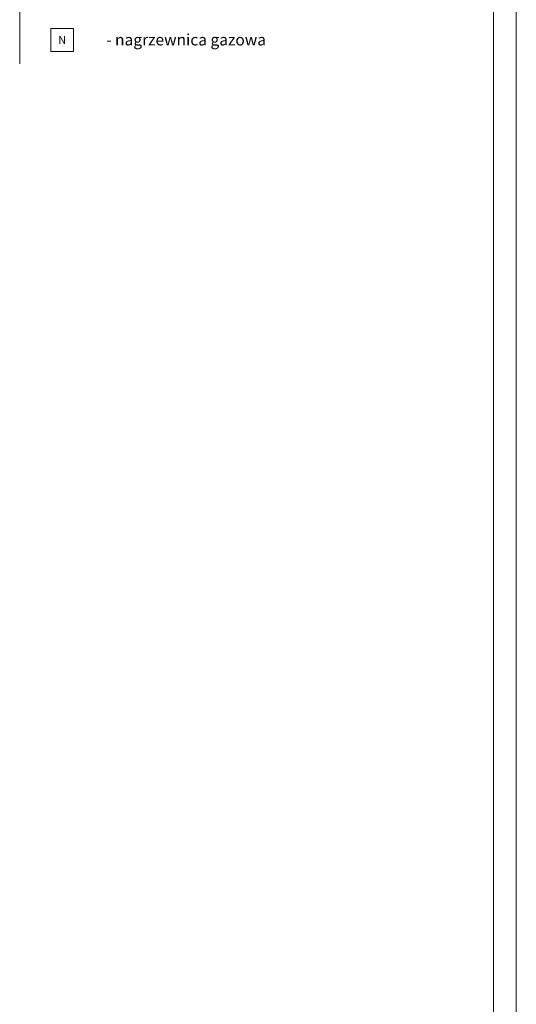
# Model space of a CAD drawing. Header units: millimetres. Extents: x 12584 to 77584, y 9983 to 29820.
# Tile 62 of 176: x 41703 to 42793, y 11109 to 13269. Entities that reach past the tile are written whole.
import ezdxf

# ---------------------------------------------------------------- set-up
doc = ezdxf.new("R2010")
doc.units = ezdxf.units.MM
for name, color, linetype, lineweight in [('m_armatura', 5, 'Continuous', 5), ('m_tabela', 7, 'Continuous', 20), ('m_tekst', 7, 'Continuous', 13)]:
    doc.layers.add(name, color=color, linetype=linetype, lineweight=lineweight)
doc.styles.add('PIOTR', font='arial.ttf', dxfattribs={"height": 10})
doc.styles.add('styl1', font='simplex.shx', dxfattribs={"width": 0.75})

msp = doc.modelspace()

# ---------------------------------------------------------------- linework, layer by layer
at = {"layer": 'm_armatura', "color": 7}
for p, q in [((41771.5, 13249.4), (41771.5, 13199.4)), ((41821.5, 13249.4), (41771.5, 13249.4)), ((41821.5, 13199.4), (41821.5, 13249.4)), ((41771.5, 13199.4), (41821.5, 13199.4))]:
    msp.add_line(p, q, dxfattribs=at)
at = {"layer": 'm_tabela', "color": 7}
for p, q in [((42792.7, 9982.5), (42792.7, 15922.5)), ((42742.7, 10032.5), (42742.7, 15872.5))]:
    msp.add_line(p, q, dxfattribs=at)
at = {"layer": 'm_tabela', "color": 7, "linetype": 'Continuous'}
msp.add_line((41703.2, 14141.7), (41703.2, 13171.8), dxfattribs=at)

# ---------------------------------------------------------------- texts
at = {"layer": 'm_tekst', "color": 7, "ltscale": 3}
for s, width, insert, char_height, attachment_point, style in [('N', 67.252, (41796.5, 13224.4), 17, 5, 'styl1'), ('- nagrzewnica gazowa', 907.34, (41893, 13237.5), 25, 1, 'PIOTR')]:
    msp.add_mtext_dynamic_manual_height_columns(s, width=width, gutter_width=350, heights=[0], dxfattribs=dict(at, insert=insert, char_height=char_height, attachment_point=attachment_point, style=style))

doc.saveas('drawing.dxf')
